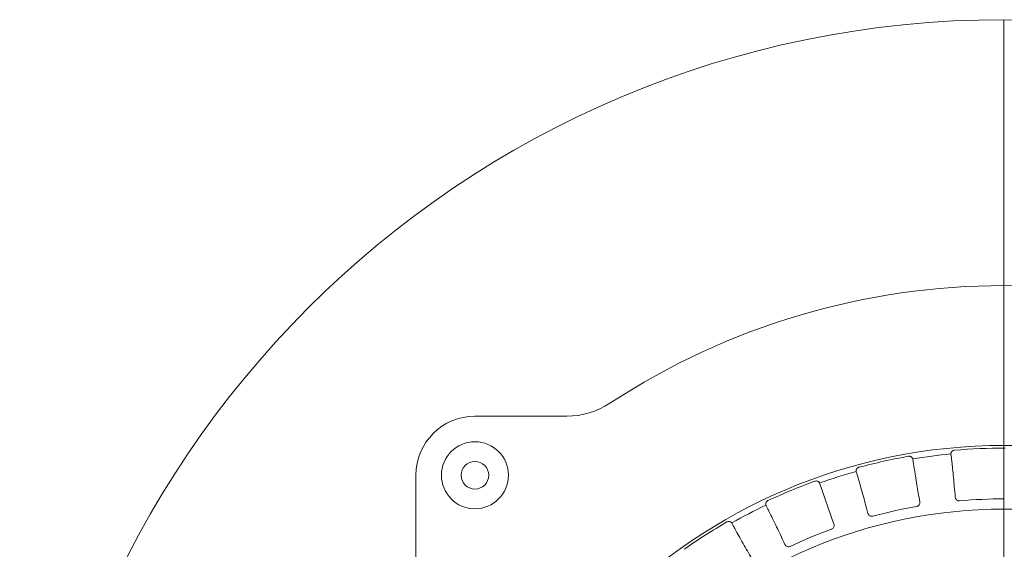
# Model space of a CAD drawing. Header units: centimetres. Extents: x -9388 to 91680, y -1419244 to 50347.
# Tile 176 of 183: x 54495 to 54745, y -681832 to -681697. Entities that reach past the tile are written whole.
import ezdxf

# ---------------------------------------------------------------- set-up
doc = ezdxf.new("R2010")
doc.units = ezdxf.units.CM
doc.layers.add('Q_kd_wpusty', color=7, linetype='Continuous', lineweight=15, true_color=0x009901)

# ---------------------------------------------------------------- blocks, each defined once
blk = doc.blocks.new('A$C674D9795')
at = {"layer": 'Q_kd_wpusty', "linetype": 'Continuous', "ltscale": 0.5}
blk.add_line((0, 0.5), (0, 25), dxfattribs=at)
blk.add_line((0, 0.5), (0, 25), dxfattribs=at)
at = {"layer": 'Q_kd_wpusty', "linetype": 'Continuous'}
for p, q in [((-11.103, 14.935), (-13.435, 14.935)), ((-11.103, 14.935), (-13.435, 14.935)), ((-14.935, 13.435), (-14.935, 11.103)), ((-14.935, 13.435), (-14.935, 11.103))]:
    blk.add_line(p, q, dxfattribs=at)
at = {"layer": 'Q_kd_wpusty'}
blk.add_line((-4.317, 12.194), (-4.68, 13.239), dxfattribs=at)
blk.add_line((-4.317, 12.194), (-4.68, 13.239), dxfattribs=at)
at = {"layer": 'Q_kd_wpusty', "linetype": 'Continuous'}
for centre, radius in [((0, 0), 25), ((0, 0), 25), ((-13.435, 13.435), 0.85), ((-13.435, 13.435), 0.85), ((0, 0), 14.191), ((0, 0), 14.191), ((-13.435, 13.435), 0.35), ((-13.435, 13.435), 0.35), ((0, 0), 12.574), ((0, 0), 12.574)]:
    blk.add_circle(centre, radius, dxfattribs=at)
for centre, radius, start, end in [((0, 0), 18.25, 56.7512, 123.2488), ((0, 0), 18.25, 56.7512, 123.2488), ((-11.103, 16.935), 2, 270, 303.2484), ((-11.103, 16.935), 2, 270, 303.2484), ((-13.435, 13.435), 1.5, 90, 180), ((-13.435, 13.435), 1.5, 90, 180), ((0, 0), 14.124, 89.8629, 95.1018), ((0, 0), 14.124, 89.8629, 95.1018), ((0, 0), 14.124, 99.8629, 105.1018), ((0, 0), 14.124, 99.8629, 105.1018), ((0, 0), 14.042, 95.494, 99.4707), ((0, 0), 14.042, 95.494, 99.4707), ((0, 0), 14.042, 95.4941, 99.4706), ((0, 0), 14.042, 95.4941, 99.4706), ((0, 0), 14.042, 105.494, 109.4707), ((0, 0), 14.042, 105.494, 109.4707), ((0, 0), 14.042, 105.4941, 109.4706), ((0, 0), 14.042, 105.4941, 109.4706), ((0, 0), 14.124, 109.8629, 115.1018), ((0, 0), 14.124, 109.8629, 115.1018), ((0, 0), 12.835, 89.9408, 95.0239), ((0, 0), 12.835, 89.9408, 95.0239), ((0, 0), 14.042, 115.494, 119.4707), ((0, 0), 14.042, 115.494, 119.4707), ((0, 0), 14.042, 115.4941, 119.4706), ((0, 0), 14.042, 115.4941, 119.4706), ((0, 0), 12.835, 99.9408, 105.0239), ((0, 0), 12.835, 99.9408, 105.0239), ((0, 0), 14.124, 119.8629, 125.1018), ((0, 0), 14.124, 119.8629, 125.1018), ((0, 0), 12.835, 109.9408, 115.0239), ((0, 0), 12.835, 109.9408, 115.0239)]:
    blk.add_arc(centre, radius, start, end, dxfattribs=at)
for points, knots in [([(-1.344, 13.978), (-1.344, 13.982), (-1.344, 13.989), (-1.337, 14.012), (-1.323, 14.035), (-1.302, 14.054), (-1.278, 14.065), (-1.262, 14.067), (-1.256, 14.068)], [0, 0, 0, 0, 0.258467, 0.44479, 0.600487, 0.756654, 0.902488, 1, 1, 1, 1]), ([(-1.344, 13.978), (-1.344, 13.982), (-1.344, 13.989), (-1.337, 14.012), (-1.323, 14.035), (-1.302, 14.054), (-1.278, 14.065), (-1.262, 14.067), (-1.256, 14.068)], [0, 0, 0, 0, 0.258467, 0.44479, 0.600487, 0.756654, 0.902488, 1, 1, 1, 1]), ([(-2.419, 13.916), (-2.41, 13.916), (-2.39, 13.918), (-2.362, 13.91), (-2.34, 13.896), (-2.324, 13.879), (-2.314, 13.862), (-2.311, 13.854), (-2.311, 13.851), (-2.311, 13.851)], [0, 0, 0, 0, 0.149281, 0.298681, 0.445258, 0.59208, 0.755032, 0.952728, 1, 1, 1, 1]), ([(-2.419, 13.916), (-2.41, 13.916), (-2.39, 13.918), (-2.362, 13.91), (-2.34, 13.896), (-2.324, 13.879), (-2.314, 13.862), (-2.311, 13.854), (-2.311, 13.851), (-2.311, 13.851)], [0, 0, 0, 0, 0.149281, 0.298681, 0.445258, 0.59208, 0.755032, 0.952728, 1, 1, 1, 1]), ([(-2.311, 13.851), (-2.31, 13.851), (-2.31, 13.85), (-2.31, 13.85), (-2.31, 13.85), (-2.311, 13.851), (-2.311, 13.851)], [0, 0, 0, 0, 1, 1, 1, 1.000004, 1.000004, 1.000004, 1.000004]), ([(-2.311, 13.851), (-2.31, 13.851), (-2.31, 13.85), (-2.31, 13.85), (-2.31, 13.85), (-2.311, 13.851), (-2.311, 13.851)], [0, 0, 0, 0, 1, 1, 1, 1.000004, 1.000004, 1.000004, 1.000004]), ([(-2.134, 12.758), (-2.147, 12.835), (-2.174, 12.989), (-2.213, 13.215), (-2.249, 13.432), (-2.278, 13.615), (-2.298, 13.754), (-2.304, 13.805), (-2.307, 13.831)], [0, 0, 0, 0, 0.143659, 0.289899, 0.470653, 0.65665, 0.826176, 1, 1, 1, 1]), ([(-2.134, 12.758), (-2.147, 12.835), (-2.174, 12.989), (-2.213, 13.215), (-2.249, 13.432), (-2.278, 13.615), (-2.298, 13.754), (-2.304, 13.805), (-2.307, 13.831)], [0, 0, 0, 0, 0.143659, 0.289899, 0.470653, 0.65665, 0.826176, 1, 1, 1, 1]), ([(-1.344, 13.977), (-1.344, 13.977), (-1.344, 13.977), (-1.344, 13.978), (-1.344, 13.978), (-1.344, 13.977), (-1.344, 13.977)], [0, 0, 0, 0, 1, 1, 1, 1.000004, 1.000004, 1.000004, 1.000004]), ([(-1.344, 13.977), (-1.344, 13.977), (-1.344, 13.977), (-1.344, 13.978), (-1.344, 13.978), (-1.344, 13.977), (-1.344, 13.977)], [0, 0, 0, 0, 1, 1, 1, 1.000004, 1.000004, 1.000004, 1.000004]), ([(-1.342, 13.957), (-1.339, 13.936), (-1.333, 13.892), (-1.319, 13.773), (-1.301, 13.605), (-1.279, 13.389), (-1.257, 13.144), (-1.241, 12.966), (-1.233, 12.876)], [0, 0, 0, 0, 0.149732, 0.302395, 0.483165, 0.669178, 0.832668, 1, 1, 1, 1]), ([(-1.342, 13.957), (-1.339, 13.936), (-1.333, 13.892), (-1.319, 13.773), (-1.301, 13.605), (-1.279, 13.389), (-1.257, 13.144), (-1.241, 12.966), (-1.233, 12.876)], [0, 0, 0, 0, 0.149732, 0.302395, 0.483165, 0.669178, 0.832668, 1, 1, 1, 1]), ([(-3.751, 13.532), (-3.752, 13.536), (-3.753, 13.543), (-3.75, 13.567), (-3.74, 13.592), (-3.723, 13.614), (-3.701, 13.629), (-3.686, 13.635), (-3.68, 13.637)], [0, 0, 0, 0, 0.258469, 0.444791, 0.600485, 0.756655, 0.902489, 1, 1, 1, 1]), ([(-3.751, 13.532), (-3.752, 13.536), (-3.753, 13.543), (-3.75, 13.567), (-3.74, 13.592), (-3.723, 13.614), (-3.701, 13.629), (-3.686, 13.635), (-3.68, 13.637)], [0, 0, 0, 0, 0.258469, 0.444791, 0.600485, 0.756655, 0.902489, 1, 1, 1, 1]), ([(-3.751, 13.531), (-3.751, 13.532), (-3.751, 13.532), (-3.751, 13.532), (-3.751, 13.532), (-3.751, 13.531), (-3.751, 13.531)], [0, 0, 0, 0, 1, 1, 1, 1.000004, 1.000004, 1.000004, 1.000004]), ([(-3.751, 13.531), (-3.751, 13.532), (-3.751, 13.532), (-3.751, 13.532), (-3.751, 13.532), (-3.751, 13.531), (-3.751, 13.531)], [0, 0, 0, 0, 1, 1, 1, 1.000004, 1.000004, 1.000004, 1.000004]), ([(-3.746, 13.512), (-3.739, 13.492), (-3.725, 13.45), (-3.69, 13.335), (-3.643, 13.173), (-3.585, 12.963), (-3.52, 12.726), (-3.474, 12.554), (-3.45, 12.467)], [0, 0, 0, 0, 0.149732, 0.302395, 0.483165, 0.669178, 0.832668, 1, 1, 1, 1]), ([(-3.746, 13.512), (-3.739, 13.492), (-3.725, 13.45), (-3.69, 13.335), (-3.643, 13.173), (-3.585, 12.963), (-3.52, 12.726), (-3.474, 12.554), (-3.45, 12.467)], [0, 0, 0, 0, 0.149732, 0.302395, 0.483165, 0.669178, 0.832668, 1, 1, 1, 1]), ([(-4.799, 13.284), (-4.789, 13.287), (-4.77, 13.292), (-4.741, 13.288), (-4.717, 13.278), (-4.699, 13.264), (-4.686, 13.25), (-4.682, 13.242), (-4.681, 13.24), (-4.681, 13.239)], [0, 0, 0, 0, 0.149279, 0.298682, 0.445258, 0.59208, 0.755032, 0.952729, 1, 1, 1, 1]), ([(-4.799, 13.284), (-4.789, 13.287), (-4.77, 13.292), (-4.741, 13.288), (-4.717, 13.278), (-4.699, 13.264), (-4.686, 13.25), (-4.682, 13.242), (-4.681, 13.24), (-4.681, 13.239)], [0, 0, 0, 0, 0.149279, 0.298682, 0.445258, 0.59208, 0.755032, 0.952729, 1, 1, 1, 1]), ([(-6.044, 12.675), (-6.045, 12.679), (-6.048, 12.685), (-6.049, 12.71), (-6.044, 12.736), (-6.03, 12.761), (-6.012, 12.78), (-5.998, 12.787), (-5.992, 12.79)], [0, 0, 0, 0, 0.258468, 0.444789, 0.600483, 0.756654, 0.902486, 1, 1, 1, 1]), ([(-6.044, 12.675), (-6.045, 12.679), (-6.048, 12.685), (-6.049, 12.71), (-6.044, 12.736), (-6.03, 12.761), (-6.012, 12.78), (-5.998, 12.787), (-5.992, 12.79)], [0, 0, 0, 0, 0.258468, 0.444789, 0.600483, 0.756654, 0.902486, 1, 1, 1, 1]), ([(-2.134, 12.758), (-2.133, 12.746), (-2.131, 12.722), (-2.145, 12.687), (-2.17, 12.66), (-2.196, 12.647), (-2.211, 12.643), (-2.216, 12.642)], [0, 0, 0, 0, 0.240567, 0.481599, 0.708702, 0.916759, 1, 1, 1, 1]), ([(-2.134, 12.758), (-2.133, 12.746), (-2.131, 12.722), (-2.145, 12.687), (-2.17, 12.66), (-2.196, 12.647), (-2.211, 12.643), (-2.216, 12.642)], [0, 0, 0, 0, 0.240567, 0.481599, 0.708702, 0.916759, 1, 1, 1, 1]), ([(-1.124, 12.786), (-1.135, 12.786), (-1.156, 12.786), (-1.186, 12.798), (-1.211, 12.819), (-1.228, 12.846), (-1.231, 12.867), (-1.233, 12.876)], [0, 0, 0, 0, 0.193211, 0.386196, 0.585281, 0.798593, 1, 1, 1, 1]), ([(-1.124, 12.786), (-1.135, 12.786), (-1.156, 12.786), (-1.186, 12.798), (-1.211, 12.819), (-1.228, 12.846), (-1.231, 12.867), (-1.233, 12.876)], [0, 0, 0, 0, 0.193211, 0.386196, 0.585281, 0.798593, 1, 1, 1, 1]), ([(-6.044, 12.674), (-6.044, 12.675), (-6.044, 12.675), (-6.044, 12.675), (-6.044, 12.675), (-6.044, 12.674), (-6.044, 12.674)], [0, 0, 0, 0, 1, 1, 1, 1.000004, 1.000004, 1.000004, 1.000004]), ([(-6.044, 12.674), (-6.044, 12.675), (-6.044, 12.675), (-6.044, 12.675), (-6.044, 12.675), (-6.044, 12.674), (-6.044, 12.674)], [0, 0, 0, 0, 1, 1, 1, 1.000004, 1.000004, 1.000004, 1.000004]), ([(-6.035, 12.656), (-6.025, 12.637), (-6.004, 12.599), (-5.95, 12.492), (-5.876, 12.34), (-5.781, 12.144), (-5.676, 11.922), (-5.601, 11.76), (-5.563, 11.678)], [0, 0, 0, 0, 0.149732, 0.302395, 0.483165, 0.669178, 0.832668, 1, 1, 1, 1]), ([(-6.035, 12.656), (-6.025, 12.637), (-6.004, 12.599), (-5.95, 12.492), (-5.876, 12.34), (-5.781, 12.144), (-5.676, 11.922), (-5.601, 11.76), (-5.563, 11.678)], [0, 0, 0, 0, 0.149732, 0.302395, 0.483165, 0.669178, 0.832668, 1, 1, 1, 1]), ([(-7.033, 12.249), (-7.024, 12.253), (-7.006, 12.261), (-6.977, 12.263), (-6.951, 12.257), (-6.93, 12.247), (-6.916, 12.235), (-6.91, 12.228), (-6.909, 12.226), (-6.908, 12.225)], [0, 0, 0, 0, 0.149279, 0.298681, 0.445257, 0.59208, 0.755032, 0.952728, 1, 1, 1, 1]), ([(-7.033, 12.249), (-7.024, 12.253), (-7.006, 12.261), (-6.977, 12.263), (-6.951, 12.257), (-6.93, 12.247), (-6.916, 12.235), (-6.91, 12.228), (-6.909, 12.226), (-6.908, 12.225)], [0, 0, 0, 0, 0.149279, 0.298681, 0.445257, 0.59208, 0.755032, 0.952728, 1, 1, 1, 1]), ([(-3.327, 12.396), (-3.338, 12.394), (-3.359, 12.391), (-3.39, 12.398), (-3.418, 12.414), (-3.44, 12.438), (-3.447, 12.457), (-3.45, 12.467)], [0, 0, 0, 0, 0.19321, 0.386195, 0.585283, 0.798593, 1, 1, 1, 1]), ([(-3.327, 12.396), (-3.338, 12.394), (-3.359, 12.391), (-3.39, 12.398), (-3.418, 12.414), (-3.44, 12.438), (-3.447, 12.457), (-3.45, 12.467)], [0, 0, 0, 0, 0.19321, 0.386195, 0.585283, 0.798593, 1, 1, 1, 1]), ([(-6.908, 12.225), (-6.908, 12.225), (-6.908, 12.225), (-6.908, 12.225), (-6.908, 12.225), (-6.908, 12.225), (-6.908, 12.225)], [0, 0, 0, 0, 1, 1, 1, 1.000004, 1.000004, 1.000004, 1.000004]), ([(-6.908, 12.225), (-6.908, 12.225), (-6.908, 12.225), (-6.908, 12.225), (-6.908, 12.225), (-6.908, 12.225), (-6.908, 12.225)], [0, 0, 0, 0, 1, 1, 1, 1.000004, 1.000004, 1.000004, 1.000004]), ([(-6.369, 11.259), (-6.408, 11.328), (-6.489, 11.468), (-6.604, 11.669), (-6.712, 11.861), (-6.8, 12.02), (-6.865, 12.14), (-6.887, 12.185), (-6.898, 12.207)], [0, 0, 0, 0, 0.147689, 0.298189, 0.478942, 0.664937, 0.830472, 1, 1, 1, 1]), ([(-6.369, 11.259), (-6.408, 11.328), (-6.489, 11.468), (-6.604, 11.669), (-6.712, 11.861), (-6.8, 12.02), (-6.865, 12.14), (-6.887, 12.185), (-6.898, 12.207)], [0, 0, 0, 0, 0.147689, 0.298189, 0.478942, 0.664937, 0.830472, 1, 1, 1, 1]), ([(-4.317, 12.194), (-4.314, 12.182), (-4.308, 12.159), (-4.316, 12.122), (-4.335, 12.091), (-4.358, 12.073), (-4.373, 12.067), (-4.377, 12.065)], [0, 0, 0, 0, 0.240567, 0.481597, 0.708704, 0.916759, 1, 1, 1, 1]), ([(-4.317, 12.194), (-4.314, 12.182), (-4.308, 12.159), (-4.316, 12.122), (-4.335, 12.091), (-4.358, 12.073), (-4.373, 12.067), (-4.377, 12.065)], [0, 0, 0, 0, 0.240567, 0.481597, 0.708704, 0.916759, 1, 1, 1, 1]), ([(-5.429, 11.63), (-5.439, 11.626), (-5.459, 11.619), (-5.492, 11.621), (-5.522, 11.632), (-5.547, 11.652), (-5.558, 11.669), (-5.563, 11.678)], [0, 0, 0, 0, 0.193212, 0.386196, 0.585283, 0.798594, 1, 1, 1, 1]), ([(-5.429, 11.63), (-5.439, 11.626), (-5.459, 11.619), (-5.492, 11.621), (-5.522, 11.632), (-5.547, 11.652), (-5.558, 11.669), (-5.563, 11.678)], [0, 0, 0, 0, 0.193212, 0.386196, 0.585283, 0.798594, 1, 1, 1, 1])]:
    blk.add_open_spline(points, degree=3, knots=knots, dxfattribs=at)
for points in [[(-2.31, 13.85), (-2.307, 13.831)], [(-2.31, 13.85), (-2.307, 13.831)], [(-1.342, 13.957), (-1.344, 13.977)], [(-1.342, 13.957), (-1.344, 13.977)], [(-3.746, 13.512), (-3.751, 13.531)], [(-3.746, 13.512), (-3.751, 13.531)], [(-6.035, 12.656), (-6.044, 12.674)], [(-6.035, 12.656), (-6.044, 12.674)], [(-6.908, 12.225), (-6.898, 12.207)], [(-6.908, 12.225), (-6.898, 12.207)]]:
    blk.add_open_spline(points, degree=1, dxfattribs=at)

msp = doc.modelspace()

# ---------------------------------------------------------------- block references
at = {"layer": 'Q_kd_wpusty', "xscale": 10, "yscale": 10, "zscale": 10}
msp.add_blockref('A$C674D9795', (54745.2, -681947.45), dxfattribs=at)

doc.saveas('drawing.dxf')
